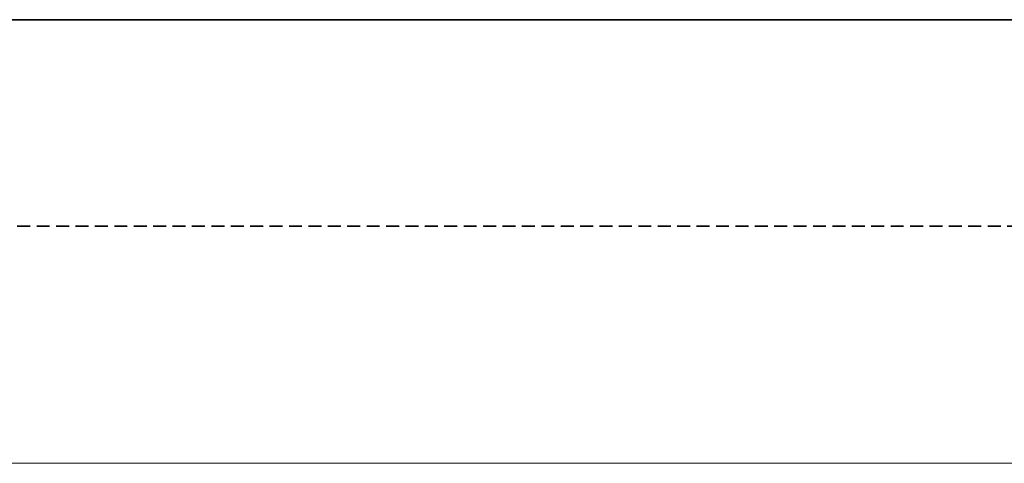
# Model space of a CAD drawing. Header units: millimetres. Extents: x 1279 to 58476, y -6899 to 74987.
# Tile 138 of 157: x 35085 to 35351, y -3829 to -3709. Entities that reach past the tile are written whole.
import ezdxf

# ---------------------------------------------------------------- set-up
doc = ezdxf.new("R2010")
doc.units = ezdxf.units.MM
doc.linetypes.add('phl_thick', pattern=[0])
doc.linetypes.add('ČÁRKOVANÁ', pattern=[0.75, 0.5, -0.25])
for name, color, linetype, lineweight in [('UT_POTRUBI - ZPÁTEČKA', 5, 'ČÁRKOVANÁ', 35), ('UT_SCHÉMA_PŘÍVOD', 10, 'Continuous', 35), ('VZT_50 POPIS - OBECNE', 7, 'Continuous', 5)]:
    doc.layers.add(name, color=color, linetype=linetype, lineweight=lineweight)

msp = doc.modelspace()

# ---------------------------------------------------------------- linework, layer by layer
at = {"layer": 'UT_POTRUBI - ZPÁTEČKA', "ltscale": 7}
msp.add_line((37665.11816778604, -3764.871320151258), (33218.18084606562, -3764.871320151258), dxfattribs=at)
at = {"layer": 'UT_SCHÉMA_PŘÍVOD'}
msp.add_line((37600.6545352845, -3709.113825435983), (33285.22481291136, -3709.113825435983), dxfattribs=at)
at = {"layer": 'VZT_50 POPIS - OBECNE', "linetype": 'phl_thick'}
msp.add_line((1278.793443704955, -3828.992999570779), (52959.01746372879, -3828.992999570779), dxfattribs=at)

doc.saveas('drawing.dxf')
